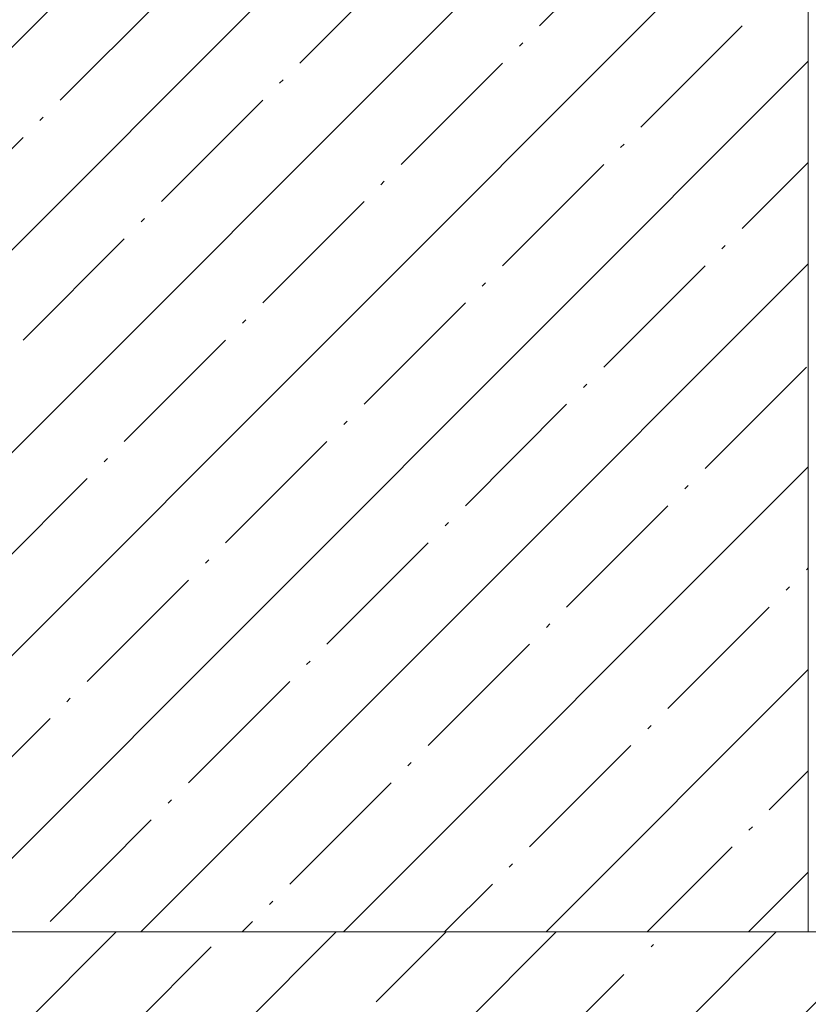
# Model space of a CAD drawing. Header units: millimetres. Extents: x -32229 to 291619, y -13689 to 125138.
# Tile 129 of 256: x 60049 to 61684, y 52800 to 54840. Entities that reach past the tile are written whole.
import ezdxf

# ---------------------------------------------------------------- set-up
doc = ezdxf.new("R2010")
doc.units = ezdxf.units.MM
for name, color, linetype, lineweight in [('A-FLOR-____-MCUT', 7, 'Continuous', 40), ('A-FLOR-____-PATT', 7, 'Continuous', 40), ('A-WALL-____-MCUT', 7, 'Continuous', 40), ('A-WALL-____-PATT', 7, 'Continuous', 40)]:
    doc.layers.add(name, color=color, linetype=linetype, lineweight=lineweight)
pattern_1 = [(45, (0, 0), (-210.0107, 210.0107), [297, -49.5, 9.9, -49.5]), (45, (0, 209.88), (-210.0107, 210.0107), [])]

# ---------------------------------------------------------------- blocks, each defined once
blk = doc.blocks.new('Наметкина 10_РД_АР_П_отсоединено_rvt-1--02 ЭМ')
at = {"layer": 'A-FLOR-____-PATT', "lineweight": 5, "true_color": 0xaaaaaa}
h = blk.add_hatch(dxfattribs=at)
h.set_pattern_fill('FP_29', color=253, style=0, pattern_type=2)
h.set_pattern_definition(pattern_1)
h.paths.add_polyline_path([(61684.3, 52950), (61684.3, 60450), (59990.8, 60450), (59990.8, 52950)])
h = blk.add_hatch(dxfattribs=at)
h.set_pattern_fill('FP_29', color=253, style=0, pattern_type=2)
h.set_pattern_definition(pattern_1)
h.paths.add_polyline_path([(61684.3, 52950), (61684.3, 60450), (59990.8, 60450), (59990.8, 52950)])
at = {"layer": 'A-WALL-____-PATT', "lineweight": 5, "true_color": 0xaaaaaa}
h = blk.add_hatch(dxfattribs=at)
h.set_pattern_fill('FP_3', color=253, style=0, pattern_type=2)
h.set_pattern_definition([(45, (0, 0), (-228.0985, 228.0985), []), (45, (228.1, 0), (-228.0985, 228.0985), [403.225, -80.645, 6.706, -73.939])])
h.paths.add_polyline_path([(51705.3, 52650), (76305.3, 52650), (76305.3, 52950), (51405.3, 52950), (51405.3, 52650)])
at = {"layer": 'A-FLOR-____-MCUT', "color": 253, "lineweight": 15, "true_color": 0xaaaaaa}
for p, q in [((61684.3, 52950), (61684.3, 60450)), ((59990.8, 52950), (61684.3, 52950))]:
    blk.add_line(p, q, dxfattribs=at)
at = {"layer": 'A-WALL-____-MCUT', "color": 253, "lineweight": 13, "true_color": 0xaaaaaa}
blk.add_line((62610.3, 52950), (51405.3, 52950), dxfattribs=at)

msp = doc.modelspace()

# ---------------------------------------------------------------- block references
at = {"lineweight": 5}
msp.add_blockref('Наметкина 10_РД_АР_П_отсоединено_rvt-1--02 ЭМ', (0, 0), dxfattribs=at)

doc.saveas('drawing.dxf')
